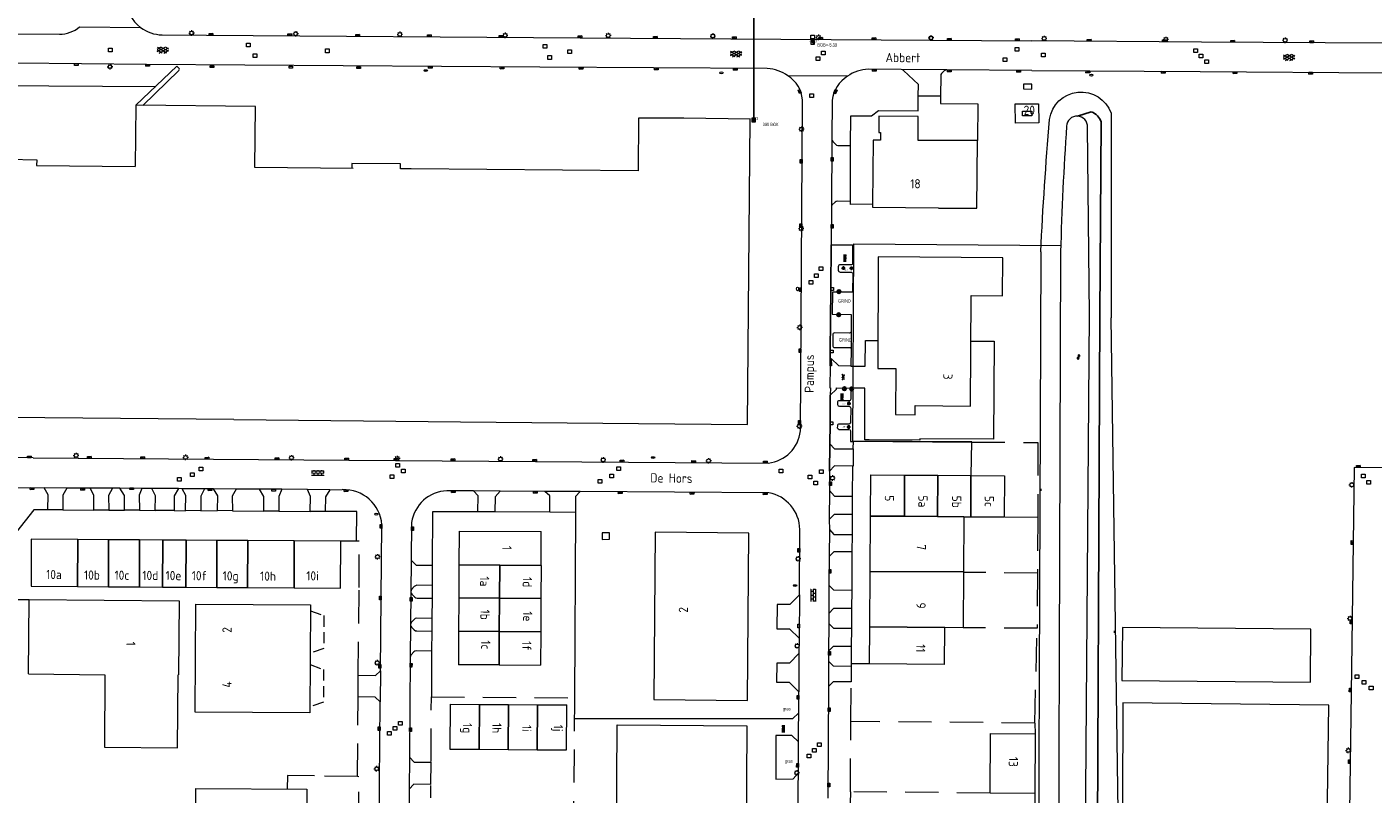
# Model space of a CAD drawing. Extents: x 168769 to 512904, y 516715 to 1559940.
# Tile 30 of 186: x 171259 to 171624, y 518280 to 518488. Entities that reach past the tile are written whole.
import ezdxf
from ezdxf.enums import TextEntityAlignment as Align

# ---------------------------------------------------------------- set-up
doc = ezdxf.new("R2010")
doc.units = 0
doc.header["$MEASUREMENT"] = 0
doc.linetypes.add('HIDDEN', pattern=[4.5, 3, -1.5])
doc.linetypes.add('LP', pattern=[14, 9, -5])
doc.layers.get('0').update_dxf_attribs({"linetype": 'CONTINUOUS'})
for name, color, linetype, lineweight in [('B01_HOOFDGEBOUW', 10, 'CONTINUOUS', 0), ('B07_scheidingsmuur', 14, 'CONTINUOUS', 25), ('B17_Overbouw', 10, 'HIDDEN', 0), ('H01_HOOGTEPUNT', 7, 'CONTINUOUS', 18), ('H01_SYMBOOL', 7, 'CONTINUOUS', 18), ('M10_Hulppunt', 7, 'CONTINUOUS', 18), ('Q21_LANTAARNPAAL', 7, 'CONTINUOUS', 18), ('Q23_kolk', 7, 'CONTINUOUS', 18), ('Q26_BOOM', 7, 'CONTINUOUS', 18), ('Q28_rioolput', 7, 'CONTINUOUS', 18), ('Q6811_STRAATKOLK', 4, 'CONTINUOUS', 18), ('Q722_RIOOLPUT_RWA', 5, 'CONTINUOUS', 18), ('Q92_BRANDKRAAN', 7, 'CONTINUOUS', 0), ('Q96_STRAATKOLK', 7, 'CONTINUOUS', 0), ('Q97_TROTTOIRKOLK', 7, 'CONTINUOUS', 0), ('S01_symb_gesloten_verh', 7, 'CONTINUOUS', 0), ('S02_symb_open_verh', 7, 'CONTINUOUS', 13), ('T02_RASTER', 34, 'CONTINUOUS', 0), ('T03_HEK', 34, 'CONTINUOUS', 0), ('T04_Haag', 72, 'CONTINUOUS', 0), ('T09_INSTEEKSLOOT', 72, 'CONTINUOUS', 0), ('T51_CULTUURSCHEIDING', 3, 'CONTINUOUS', 0), ('V00_kant_verharding', 252, 'CONTINUOUS', 0), ('V012_Kant_beton_verh', 252, 'CONTINUOUS', 0), ('V02_Kant_open_verh', 253, 'CONTINUOUS', 0), ('V05_Kant_half_verh', 254, 'CONTINUOUS', 13), ('W00_KANT_WATER', 140, 'CONTINUOUS', 0)]:
    doc.layers.add(name, color=color, linetype=linetype, lineweight=lineweight)
for name, color, linetype in [('Q22_Paal_steen', 32, 'CONTINUOUS'), ('S02_Klinkers', 7, 'CONTINUOUS'), ('S04_Talud', 7, 'CONTINUOUS'), ('S05_Water', 132, 'CONTINUOUS'), ('S10_Beton', 7, 'CONTINUOUS'), ('T20_TALUD', 34, 'CONTINUOUS'), ('T30_Molgoot', 7, 'CONTINUOUS'), ('W10_duiker', 1, 'CONTINUOUS'), ('Z02_Huisnummer', 253, 'CONTINUOUS'), ('Z06_STRAATNAAM', 7, 'CONTINUOUS')]:
    doc.layers.add(name, color=color, linetype=linetype)
doc.styles.add('ISOCP', font='isocp.shx', dxfattribs={"height": 1.8})
doc.styles.get("Standard").update_dxf_attribs({"font": 'ISOB.SHX'})

# ---------------------------------------------------------------- blocks, each defined once
blk = doc.blocks.new('Q28')
at = {"color": 0}
blk.add_lwpolyline([(1, 1), (1, -1), (-1, -1), (-1, 1)], close=True, dxfattribs=at)
blk = doc.blocks.new('Q21')
at = {"color": 0}
for points in [[(-1.5, 0), (-1, 0)], [(-1.06, 1.06), (-0.71, 0.71)], [(0, 1.5), (0, 1)], [(1.06, 1.06), (0.71, 0.71)], [(1.5, 0), (1, 0)], [(-1.06, -1.06), (-0.71, -0.71)], [(0, -1.5), (0, -1)], [(1.06, -1.06), (0.71, -0.71)]]:
    blk.add_lwpolyline(points, dxfattribs=at)
blk.add_circle((0, 0), 1, dxfattribs=at)
blk = doc.blocks.new('Q92')
at = {"color": 0}
blk.add_ellipse((0, 0), major_axis=(-0.991, 0), ratio=0.499983, start_param=1.570796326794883, end_param=7.853981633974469, dxfattribs=at)
blk = doc.blocks.new('S05')
at = {"color": 0}
for p, q in [((0.08, 0.3), (0.38, 0.59)), ((0.11, -0.19), (0.41, 0.09)), ((0.38, 0.59), (0.68, 0.71)), ((0.41, 0.09), (0.71, 0.21)), ((0.68, 0.71), (1.01, 0.62)), ((0.71, 0.21), (1.02, 0.12)), ((1.01, 0.62), (1.33, 0.37)), ((1.02, 0.12), (1.36, -0.12)), ((1.33, 0.37), (1.66, 0.13)), ((1.66, 0.13), (1.97, 0.04)), ((1.97, 0.04), (2.28, 0.16)), ((2.28, 0.16), (2.58, 0.44)), ((1.36, -0.12), (1.68, -0.37)), ((1.68, -0.37), (2, -0.46)), ((2, -0.46), (2.31, -0.33)), ((2.31, -0.33), (2.61, -0.05))]:
    blk.add_line(p, q, dxfattribs=at)
blk = doc.blocks.new('S024')
at = {"color": 0}
for p, q in [((0, 1.2), (6.7, 1.2)), ((0, 0), (6.7, 0)), ((0.2, 1.2), (0.2, 0)), ((1.25, 1.5), (1.25, 1.2)), ((1.25, 0), (1.25, -1.2)), ((2.3, 1.2), (2.3, 0)), ((3.35, 1.5), (3.35, 1.2)), ((3.35, 0), (3.35, -1.2)), ((4.4, 1.2), (4.4, 0)), ((5.45, 1.5), (5.45, 1.2)), ((5.45, 0), (5.45, -1.2)), ((6.5, 1.2), (6.5, 0)), ((0, -1.2), (6.7, -1.2)), ((0.2, -1.2), (0.2, -1.5)), ((2.3, -1.2), (2.3, -1.5)), ((4.4, -1.2), (4.4, -1.5)), ((6.5, -1.2), (6.5, -1.5))]:
    blk.add_line(p, q, dxfattribs=at)
blk = doc.blocks.new('S04')
at = {"color": 0}
for p, q in [((0, 0.5), (0.5, 0.5)), ((0, 0.25), (1, 0.25)), ((0, 0), (0.5, 0)), ((0, -0.25), (1, -0.25)), ((0, -0.5), (0.5, -0.5))]:
    blk.add_line(p, q, dxfattribs=at)
blk = doc.blocks.new('S014')
at = {"color": 0}
for p, q in [((0, -0.75), (4.2, 1.67)), ((0, 0.65), (1.78, 1.67)), ((5.07, -1.52), (0, 1.4)), ((2.64, -1.52), (0, 0)), ((1.08, -1.52), (6.15, 1.4)), ((6.15, -0.75), (1.95, 1.67)), ((3.51, -1.52), (6.15, 0)), ((6.15, 0.65), (4.37, 1.67))]:
    blk.add_line(p, q, dxfattribs=at)
blk = doc.blocks.new('Q97')
blk.add_hatch(color=256).paths.add_polyline_path([(-1, 1), (-1, 0), (1, 1)])
blk.add_line((1, 1), (-1, 0))
at = {"color": 0}
for points in [[(-1, 0), (-1, 1), (1, 1), (1, 0), (-1, 0)], [(0, 0.8), (0, 1)]]:
    blk.add_lwpolyline(points, dxfattribs=at)
blk = doc.blocks.new('Q23')
at = {"color": 0}
blk.add_lwpolyline([(0.99, -0.5), (-0.99, -0.5), (-0.99, 0.5), (0.99, 0.5), (0.99, -0.5)], dxfattribs=at)
blk = doc.blocks.new('Q722')
for points in [[(-1, 1), (1, -1)], [(-1, -1), (1, -1), (1, 1), (-1, 1), (-1, -1)], [(-0.8, 0.8), (-1, 0.8)], [(-0.6, 0.6), (-1, 0.6)], [(-0.4, 0.4), (-1, 0.4)], [(-0.2, 0.2), (-1, 0.2)], [(-1, 0), (0, 0)], [(0.2, -0.2), (-1, -0.2)], [(0.4, -0.4), (-1, -0.4)], [(0.6, -0.6), (-1, -0.6)], [(0.8, -0.8), (-1, -0.8)]]:
    blk.add_lwpolyline(points)
blk = doc.blocks.new('Q22')
for points in [[(-0.719, -0.672), (0.702, 0.706)], [(-0.712, 0.671), (0.715, -0.672)]]:
    blk.add_lwpolyline(points)
blk.add_circle((0, 0), 1)
blk = doc.blocks.new('Q26')
at = {"color": 0}
for p, q in [((-1, 0), (1, 0)), ((-0.7, 0.7), (0.7, -0.7)), ((0.7, 0.7), (-0.7, -0.7)), ((0, 1), (0, -1))]:
    blk.add_line(p, q, dxfattribs=at)
blk = doc.blocks.new('strkolkl')
at = {"color": 7}
for p, q in [((-0.7495, -0.001), (0.7495, 0.001)), ((0.7495, 0.001), (0.7515, -1.499)), ((-0.7485, -1.501), (-0.7495, -0.001)), ((0.7515, -1.499), (-0.7485, -1.501))]:
    blk.add_line(p, q, dxfattribs=at)
blk = doc.blocks.new('KLINKERS6')
for points in [[(-4, 0.75), (4, 0.75)], [(-3, 0.75), (-3, 1.6)], [(-1.5, -0.75), (-1.5, 0.75)], [(0, 0.75), (0, 1.6)], [(1.5, -0.75), (1.5, 0.75)], [(3, 0.75), (3, 1.6)], [(-4, -0.75), (4, -0.75)], [(-3, -1.6), (-3, -0.75)], [(0, -1.6), (0, -0.75)], [(3, -1.6), (3, -0.75)]]:
    blk.add_lwpolyline(points)
blk = doc.blocks.new('BETON4')
for centre in [(-2.522, 0.677), (-0.58, 1.017), (1.096, 0.407), (2.536, 0.927), (-2.022, -0.677), (-0.17, -0.453), (2.008, -0.927)]:
    blk.add_circle(centre, 0.24)
blk = doc.blocks.new('HPUNT')
blk.add_circle((0, 0), 0.267)

msp = doc.modelspace()

# ---------------------------------------------------------------- linework, layer by layer
at = {"layer": 'B01_HOOFDGEBOUW'}
for p, q in [((171288.59, 518466.41), (171288.43, 518449.84)), ((171321.1, 518466.1), (171288.59, 518466.41)), ((171320.94, 518449.57), (171321.1, 518466.1)), ((171347.59, 518449.31), (171320.94, 518449.57)), ((171315.2, 518381.16), (171376.74, 518380.55))]:
    msp.add_line(p, q, dxfattribs=at)
for points in [[(171226.52, 518466.96), (171226.33, 518447), (171253.93, 518446.79), (171254.03, 518446.79), (171254.05, 518451.78), (171261.7, 518451.65), (171261.67, 518450.12), (171288.43, 518449.84)], [(171517.04, 518456.85), (171500.93, 518456.9), (171500.98, 518463.35), (171490.28, 518463.44), (171490.26, 518459), (171490.71, 518459), (171490.7, 518456.95), (171488.73, 518456.96), (171488.61, 518439.57)], [(171529.3, 518464.85), (171531.8, 518464.85), (171531.79, 518463.59), (171529.3, 518463.6), (171529.3, 518464.85)], [(171376.74, 518380.56), (171425.06, 518380.09), (171454.66, 518379.83), (171455.41, 518462.69), (171437.38, 518462.89), (171428.68, 518462.95), (171425.08, 518462.96), (171424.92, 518448.6), (171363.34, 518449.14), (171360.48, 518449.2), (171360.45, 518450.52), (171347.24, 518450.65), (171347.22, 518449.31)], [(171488.61, 518439.57), (171488.61, 518438.76), (171506.53, 518438.59), (171506.53, 518438.52), (171516.9, 518438.47), (171517.04, 518456.85)], [(171315.2, 518381.16), (171253.67, 518381.71)], [(171488.07, 518354.98), (171488.15, 518366.16)], [(171488.15, 518366.16), (171497.3, 518366.1)], [(171497.3, 518366.1), (171506.29, 518366.04)], [(171506.29, 518366.04), (171515.29, 518365.98)], [(171515.29, 518365.98), (171524.42, 518365.92), (171524.34, 518354.65), (171515.22, 518354.71)], [(171487.96, 518339.98), (171488.07, 518354.98)], [(171513.37, 518354.72), (171513.26, 518339.82)], [(171515.22, 518354.71), (171513.37, 518354.72)], [(171376.33, 518350.89), (171376.3, 518341.74)], [(171376.33, 518350.89), (171398.64, 518350.8)], [(171398.59, 518341.62), (171398.64, 518350.8)], [(171415.15, 518350.41), (171415.23, 518348.61), (171417.22, 518348.68), (171417.14, 518350.48), (171415.15, 518350.41)], [(171260.23, 518348.7), (171260.16, 518335.93), (171272.76, 518335.86)], [(171272.83, 518348.63), (171260.23, 518348.7)], [(171281.23, 518348.58), (171272.83, 518348.63)], [(171289.63, 518348.52), (171281.23, 518348.58)], [(171295.93, 518348.49), (171289.63, 518348.52)], [(171302.23, 518348.45), (171295.93, 518348.49)], [(171310.63, 518348.4), (171302.23, 518348.45)], [(171319.03, 518348.35), (171310.63, 518348.4)], [(171331.63, 518348.27), (171319.03, 518348.35)], [(171331.56, 518335.5), (171344.15, 518335.43), (171344.23, 518348.2), (171331.63, 518348.27)], [(171376.3, 518341.74), (171376.26, 518332.78)], [(171398.59, 518341.62), (171398.54, 518332.6)], [(171487.85, 518324.95), (171487.96, 518339.98)], [(171513.26, 518339.82), (171513.15, 518324.7), (171508.15, 518324.74)], [(171272.76, 518335.86), (171281.16, 518335.81)], [(171281.16, 518335.81), (171289.56, 518335.76)], [(171289.56, 518335.76), (171295.86, 518335.72)], [(171295.86, 518335.72), (171302.16, 518335.68)], [(171302.16, 518335.68), (171310.56, 518335.63)], [(171310.56, 518335.63), (171318.96, 518335.58)], [(171318.96, 518335.58), (171331.56, 518335.5)], [(171259.48, 518312.23), (171259.61, 518332.32), (171300.33, 518332.03), (171300.19, 518311.93)], [(171376.26, 518332.78), (171376.22, 518323.78)], [(171398.54, 518332.6), (171398.5, 518323.62)], [(171304.92, 518331.13), (171336.02, 518330.93), (171335.88, 518301.57), (171304.73, 518301.77), (171304.92, 518331.13)], [(171508.15, 518324.74), (171508.07, 518314.74), (171487.78, 518314.9), (171487.85, 518324.95)], [(171376.22, 518323.78), (171376.18, 518314.65)], [(171398.5, 518323.62), (171398.45, 518314.53)], [(171387.2, 518314.59), (171376.18, 518314.65)], [(171387.2, 518314.59), (171398.45, 518314.53)], [(171259.48, 518312.23), (171280.16, 518311.92), (171280.09, 518292.34)], [(171299.96, 518292.15), (171300.09, 518311.93), (171300.19, 518311.93)], [(171373.91, 518303.93), (171373.83, 518291.77)], [(171373.91, 518303.93), (171381.88, 518303.88)], [(171381.88, 518303.88), (171389.78, 518303.84)], [(171389.78, 518303.84), (171397.66, 518303.79)], [(171397.66, 518303.79), (171405.56, 518303.74)], [(171405.51, 518291.57), (171405.56, 518303.74)], [(171280.09, 518292.34), (171299.96, 518292.15)], [(171373.83, 518291.77), (171381.8, 518291.72)], [(171381.8, 518291.72), (171389.71, 518291.67)], [(171389.71, 518291.67), (171397.59, 518291.62)], [(171397.59, 518291.62), (171405.51, 518291.57)], [(171304.51, 518233.02), (171304.88, 518281.13), (171335.04, 518280.91), (171334.67, 518232.8), (171304.51, 518233.02)]]:
    msp.add_lwpolyline(points, dxfattribs=at)
for points in [[(171515.29, 518400.07), (171515.36, 518414.79), (171523.86, 518414.74), (171523.92, 518425.04), (171490.09, 518425.35), (171489.99, 518395.05), (171494.9, 518395.03), (171494.86, 518382.5), (171500.12, 518382.41), (171500.15, 518385), (171515.17, 518384.79)], [(171429.2, 518305.19), (171454.6, 518304.97), (171454.96, 518350.38), (171429.55, 518350.59)], [(171607.49, 518309.97), (171607.59, 518324.27), (171556.41, 518324.72), (171556.29, 518310.41), (171607.49, 518309.97)], [(171454.16, 518252.92), (171418.98, 518253.16), (171419.27, 518298.36), (171454.44, 518298.11), (171454.16, 518252.92)], [(171520.47, 518279.82), (171520.57, 518296.02), (171532.7, 518295.94), (171532.6, 518279.73)]]:
    msp.add_lwpolyline(points, close=True, dxfattribs=at)
at = {"layer": 'B07_scheidingsmuur'}
for points in [[(171497.3, 518366.1), (171497.22, 518354.92)], [(171506.29, 518366.04), (171506.22, 518354.86)], [(171515.29, 518365.98), (171515.22, 518354.71)], [(171488.07, 518354.98), (171497.22, 518354.92)], [(171497.22, 518354.92), (171506.22, 518354.86)], [(171506.22, 518354.86), (171513.37, 518354.81)], [(171513.37, 518354.72), (171513.37, 518354.81)], [(171272.83, 518348.63), (171272.76, 518335.86)], [(171281.23, 518348.58), (171281.16, 518335.81)], [(171289.63, 518348.52), (171289.56, 518335.76)], [(171295.93, 518348.49), (171295.86, 518335.72)], [(171302.23, 518348.45), (171302.16, 518335.68)], [(171310.63, 518348.4), (171310.56, 518335.63)], [(171319.03, 518348.35), (171318.96, 518335.58)], [(171331.63, 518348.27), (171331.56, 518335.5)], [(171376.3, 518341.74), (171387.38, 518341.68)], [(171387.32, 518332.69), (171387.38, 518341.68)], [(171387.38, 518341.68), (171398.59, 518341.62)], [(171487.96, 518339.98), (171513.26, 518339.82)], [(171376.26, 518332.78), (171387.32, 518332.69)], [(171387.26, 518323.7), (171387.32, 518332.69)], [(171387.32, 518332.69), (171398.54, 518332.6)], [(171508.15, 518324.74), (171508.15, 518324.8), (171487.85, 518324.95)], [(171376.22, 518323.78), (171387.26, 518323.7)], [(171387.2, 518314.59), (171387.26, 518323.7)], [(171387.26, 518323.7), (171398.5, 518323.62)], [(171381.8, 518291.72), (171381.88, 518303.88)], [(171389.78, 518303.84), (171389.71, 518291.67)], [(171397.66, 518303.79), (171397.59, 518291.62)]]:
    msp.add_lwpolyline(points, dxfattribs=at)
at = {"layer": 'B17_Overbouw'}
for points in [[(171336.01, 518329.3), (171339.64, 518327.98), (171339.61, 518319.09), (171335.96, 518317.8)], [(171335.95, 518314.7), (171339.56, 518313.38), (171339.51, 518304.47), (171335.89, 518303.24)]]:
    msp.add_lwpolyline(points, dxfattribs=at)
at = {"layer": 'T02_RASTER'}
for points in [[(171527.34, 518466.82), (171533.67, 518466.82), (171533.71, 518461.64), (171527.38, 518461.58), (171527.34, 518466.82)], [(171515.49, 518375.08), (171483.21, 518375.3), (171483.47, 518428.83), (171539.81, 518428.42)]]:
    msp.add_lwpolyline(points, dxfattribs=at)
at = {"layer": 'T03_HEK', "linetype": 'LP'}
for p, q in [((171532.6, 518298.83), (171532.7, 518295.94)), ((171520.47, 518279.82), (171482.56, 518280.2))]:
    msp.add_line(p, q, dxfattribs=at)
for points in [[(171515.32, 518366.06), (171515.52, 518375.04), (171533.49, 518374.95), (171533.47, 518360.9), (171533.46, 518354.6), (171533.33, 518339.54), (171533.27, 518324.54), (171513.25, 518324.7)], [(171533.46, 518354.6), (171524.34, 518354.65)], [(171348.99, 518311.86), (171349.22, 518335.6), (171349.26, 518348.22), (171344.23, 518348.2)], [(171533.33, 518339.54), (171513.26, 518339.7)], [(171255.58, 518332.38), (171259.62, 518332.35)], [(171532.6, 518298.83), (171533.27, 518324.54)], [(171532.6, 518298.83), (171482.73, 518299.28), (171482.84, 518314.99), (171487.7, 518315.02)], [(171348.81, 518284.3), (171348.95, 518305.95)], [(171368.74, 518288.38), (171368.83, 518305.94), (171407.67, 518305.67)], [(171407.67, 518305.67), (171407.35, 518264.12)], [(171482.56, 518280.2), (171482.73, 518299.28)], [(171329.37, 518232.77), (171329.4, 518229.35), (171348.66, 518229.14), (171349.13, 518284.29), (171348.81, 518284.3)], [(171348.81, 518284.3), (171337.14, 518284.48), (171329.74, 518284.6), (171329.7, 518280.95)], [(171368.62, 518264.55), (171368.69, 518281.87)]]:
    msp.add_lwpolyline(points, dxfattribs=at)
at = {"layer": 'T04_Haag'}
msp.add_lwpolyline([(171611.41, 518221.18), (171611.85, 518260.61), (171607.49, 518260.68), (171607.52, 518264.85), (171611.92, 518264.81), (171612.44, 518303.7), (171556.48, 518304.31), (171556.26, 518222.28)], dxfattribs=at)
at = {"layer": 'T09_INSTEEKSLOOT'}
for points in [[(171536.63, 518462.55, -0.785865), (171553.35, 518464.25)], [(171534.22, 518426.65, -0.0078), (171536.63, 518462.55)]]:
    msp.add_lwpolyline(points, format="xyb", dxfattribs=at)
for points in [[(171553.35, 518464.25), (171553.36, 518408.72)], [(171534.22, 518426.65), (171533.29, 518173.1)], [(171556.02, 518223.82), (171553.36, 518408.72)]]:
    msp.add_lwpolyline(points, dxfattribs=at)
at = {"layer": 'T20_TALUD'}
for points in [[(171547.97, 518464.62), (171544.24, 518463.47)], [(171550.28, 518409.42), (171550.61, 518461.9)], [(171550.28, 518409.42), (171549.48, 518230.76)]]:
    msp.add_lwpolyline(points, dxfattribs=at)
msp.add_lwpolyline([(171550.61, 518461.9, 0.255359), (171547.97, 518464.62)], format="xyb", dxfattribs=at)
at = {"layer": 'T30_Molgoot'}
for points in [[(171477.36, 518428.6), (171477.27, 518416.59), (171477.11, 518399.64), (171477.04, 518395.73)], [(171477.11, 518387.74), (171477.05, 518380.15), (171476.99, 518374.27), (171476.94, 518367.2)]]:
    msp.add_lwpolyline(points, dxfattribs=at)
at = {"layer": 'T51_CULTUURSCHEIDING'}
for points in [[(171482.6, 518455.54), (171482.67, 518463.58), (171488.26, 518463.57), (171490.2, 518465.03), (171500.99, 518464.95), (171501, 518468.89)], [(171507.01, 518468.86), (171507.04, 518466.87), (171517.13, 518466.82), (171517.04, 518456.85)], [(171488.61, 518439.57), (171482.62, 518439.53), (171482.58, 518440.34)], [(171483.36, 518373.25), (171483.37, 518375.29), (171515.52, 518375.04)], [(171483.1, 518368.52), (171483.07, 518360.37)], [(171264.76, 518356.7), (171260.96, 518356.72), (171256.24, 518350.74), (171256.09, 518332.38)], [(171268.83, 518356.65), (171277.19, 518356.59)], [(171281.26, 518356.6), (171285.56, 518356.55)], [(171289.6, 518356.58), (171293.89, 518356.51)], [(171298.99, 518356.47), (171302.13, 518356.44)], [(171306.22, 518356.44), (171310.82, 518356.46)], [(171314.88, 518356.41), (171323.34, 518356.32)], [(171327.44, 518356.28), (171335.96, 518356.24)], [(171348.49, 518348.22), (171348.56, 518356.24), (171340.04, 518356.22)], [(171369.41, 518356.15), (171369.14, 518356.14), (171369.06, 518341.63)], [(171381.47, 518356.11), (171369.18, 518356.14)], [(171400.95, 518356.02), (171386.06, 518356.1)], [(171407.97, 518355.97), (171407.67, 518305.67)], [(171483.05, 518355.4), (171483.02, 518350.01)], [(171482.98, 518345.25), (171482.95, 518334.91)], [(171369.01, 518336.18), (171369.02, 518332.69)], [(171482.89, 518329.92), (171482.84, 518324.54)], [(171368.99, 518327.19), (171368.98, 518323.79)], [(171368.89, 518318.32), (171368.83, 518305.94)], [(171482.82, 518319.64), (171482.79, 518314.3)], [(171482.56, 518280.2), (171482.53, 518277.04)], [(171532.6, 518279.84), (171531.96, 518236.9)]]:
    msp.add_lwpolyline(points, dxfattribs=at)
at = {"layer": 'V00_kant_verharding'}
for p, q in [((171477.63, 518467.84), (171477.54, 518457.25)), ((171477.54, 518457.25), (171477.4, 518438.67)), ((171477.4, 518438.67), (171477.36, 518428.6)), ((171486.59, 518395.67), (171486.64, 518402.65)), ((171486.64, 518402.65), (171490.01, 518402.65)), ((171515.3, 518402.42), (171521.62, 518402.39)), ((171521.62, 518402.39), (171521.4, 518375.82)), ((171482.73, 518395.69), (171486.59, 518395.67)), ((171486.53, 518389.66), (171482.7, 518389.71)), ((171486.45, 518375.68), (171486.53, 518389.66)), ((171487.63, 518375.68), (171486.45, 518375.68)), ((171501.43, 518375.59), (171487.63, 518375.68)), ((171501.45, 518375.94), (171501.43, 518375.59)), ((171521.4, 518375.82), (171501.45, 518375.94)), ((171477, 518374.56), (171478.3, 518373.24)), ((171478.3, 518373.24), (171483.36, 518373.25)), ((171483.36, 518373.25), (171483.3, 518368.51)), ((171478.27, 518368.57), (171476.94, 518367.2)), ((171483.1, 518368.52), (171478.27, 518368.57)), ((171483.3, 518368.51), (171483.1, 518368.52)), ((171476.94, 518367.2), (171476.89, 518361.93)), ((171476.89, 518361.93), (171478.26, 518360.41)), ((171478.26, 518360.41), (171483.07, 518360.37)), ((171483.07, 518360.37), (171483.05, 518355.4)), ((171478.18, 518355.42), (171476.85, 518354.1)), ((171476.85, 518354.1), (171476.87, 518351.34)), ((171483.05, 518355.4), (171478.18, 518355.42)), ((171355.06, 518313.03), (171355.42, 518352.64)), ((171476.87, 518351.34), (171478.1, 518350.03)), ((171478.1, 518350.03), (171483.02, 518350.01)), ((171483.02, 518350.01), (171482.98, 518345.25)), ((171476.8, 518343.99), (171476.76, 518336.28)), ((171478.06, 518345.27), (171476.8, 518343.99)), ((171482.98, 518345.25), (171478.06, 518345.27)), ((171476.76, 518336.28), (171477.96, 518334.96)), ((171477.96, 518334.96), (171482.95, 518334.91)), ((171482.95, 518334.91), (171482.89, 518329.92)), ((171476.73, 518328.57), (171476.71, 518325.82)), ((171477.98, 518329.9), (171476.73, 518328.57)), ((171482.89, 518329.92), (171477.98, 518329.9)), ((171476.71, 518325.82), (171478.01, 518324.54)), ((171478.01, 518324.54), (171482.84, 518324.54)), ((171482.84, 518324.54), (171482.82, 518319.64)), ((171476.66, 518318.32), (171476.65, 518315.63)), ((171477.93, 518319.57), (171476.66, 518318.32)), ((171482.82, 518319.64), (171477.93, 518319.57)), ((171476.65, 518315.63), (171477.89, 518314.32)), ((171477.89, 518314.32), (171482.79, 518314.3)), ((171482.79, 518314.3), (171482.77, 518310.03)), ((171348.95, 518305.95), (171348.99, 518311.86)), ((171348.99, 518311.86), (171353.7, 518311.75)), ((171353.7, 518311.75), (171355.06, 518313.03)), ((171477.89, 518310.03), (171476.61, 518308.73)), ((171482.77, 518310.03), (171477.89, 518310.03)), ((171476.61, 518308.73), (171476.44, 518278.43)), ((171353.6, 518305.88), (171348.95, 518305.95)), ((171354.97, 518304.59), (171353.6, 518305.88)), ((171354.67, 518267.97), (171354.97, 518304.59))]:
    msp.add_line(p, q, dxfattribs=at)
for points in [[(171285.94, 518515.72), (171285.9, 518495.19, 0.226239), (171289.91, 518487.5)], [(171256.24, 518485.79), (171267.88, 518485.71, 0.172405), (171273.35, 518487.67)], [(171289.91, 518487.5, 0.154255), (171295.77, 518485.51), (171307.77, 518485.42), (171409.19, 518484.75), (171531.81, 518483.87)], [(171290.54, 518466.39), (171300.28, 518475.87, 0.422791), (171300.29, 518476.52), (171299.78, 518477), (171288.62, 518466.41)], [(171465.62, 518474.43, 0.14281), (171460, 518476.38), (171398.29, 518476.77), (171291.5, 518477.52)], [(171469.57, 518467.9, 0.235801), (171465.62, 518474.43)], [(171496.37, 518476.13), (171487.45, 518476.2, 0.15148), (171481.75, 518474.29)], [(171497.01, 518475.86, 0.170181), (171496.37, 518476.13)], [(171508.71, 518476.03, 0.194516), (171508.05, 518475.76), (171507.3, 518475.03, 0.164868), (171507.09, 518474.39), (171507.01, 518468.86)], [(171346.43, 518370.16), (171460.3, 518369.38, 0.35608), (171469, 518378.1), (171469.57, 518467.9)], [(171477.54, 518457.25, 0.164533), (171477.79, 518456.58), (171478.49, 518455.84, 0.183864), (171479.16, 518455.54), (171482.6, 518455.54)], [(171482.58, 518440.34), (171479.09, 518440.41, 0.180198), (171478.41, 518440.14), (171477.66, 518439.4, 0.179038), (171477.4, 518438.67)], [(171755.27, 518367.3), (171723.62, 518367.48), (171619.28, 518368.2), (171618.55, 518313.66), (171617.81, 518255.36), (171617.07, 518200.46), (171616.6, 518160.07, -0.388289), (171607.65, 518150.43), (171526.21, 518151.04)], [(171468.75, 518333.64), (171468.85, 518351.35, 0.353347), (171460.41, 518361.33), (171409.21, 518361.66), (171407.99, 518360.33), (171407.97, 518355.97), (171400.95, 518356.02), (171400.98, 518360.45), (171399.62, 518361.69), (171387.47, 518361.76), (171386.11, 518360.18), (171386.06, 518356.1), (171381.47, 518356.11), (171381.57, 518360.5), (171380.31, 518361.8), (171373.06, 518361.85, 0.360986), (171363.46, 518353.22), (171363.34, 518343.01), (171364.67, 518341.7), (171369.06, 518341.63), (171369.01, 518336.18), (171364.88, 518336.2, 0.191547), (171364.2, 518335.88), (171363.48, 518335.08, 0.362618), (171363.51, 518333.77), (171364.33, 518332.99, 0.207585), (171364.94, 518332.76), (171369.02, 518332.69), (171368.99, 518327.19), (171364.81, 518327.25, 0.150521), (171364.17, 518326.97), (171363.42, 518326.19, 0.369236), (171363.43, 518324.84), (171364.2, 518324.09, 0.180509), (171364.86, 518323.83), (171368.98, 518323.79), (171368.89, 518318.32), (171364.71, 518318.43, 0.169219), (171364.05, 518318.12), (171363.35, 518317.34, 0.154148), (171363.09, 518316.67), (171362.87, 518289.56), (171364.17, 518288.24), (171368.7, 518288.2), (171368.63, 518282.18), (171364.08, 518282.23), (171362.79, 518280.88), (171362.64, 518261.79)]]:
    msp.add_lwpolyline(points, format="xyb", dxfattribs=at)
for points in [[(171273.35, 518487.67), (171289.91, 518487.5)], [(171753.56, 518482.47), (171717.69, 518482.67), (171672.78, 518482.94), (171628.22, 518483.23), (171577.85, 518483.58), (171531.81, 518483.87)], [(171215.25, 518478.03), (171221.35, 518471.99), (171294.02, 518471.53)], [(171291.5, 518477.52), (171256.22, 518477.8)], [(171481.75, 518474.29), (171465.62, 518474.43)], [(171508.71, 518476.03), (171496.37, 518476.13)], [(171501, 518468.89), (171501.02, 518472.05), (171497.01, 518475.86)], [(171531.79, 518475.86), (171508.71, 518476.03)], [(171531.79, 518475.86), (171577.5, 518475.56), (171627.77, 518475.24), (171672.66, 518474.95), (171719.43, 518474.66), (171767.63, 518474.37), (171803.9, 518474.05)], [(171529.57, 518472.19), (171529.54, 518470.85), (171531.79, 518470.82), (171531.83, 518472.16), (171529.57, 518472.19)], [(171507.01, 518468.86), (171501, 518468.89)], [(171482.58, 518440.34), (171482.6, 518455.54)], [(171260.7, 518370.74), (171188.33, 518371.3)], [(171260.7, 518370.74), (171346.43, 518370.16)], [(171255.49, 518362.74), (171263.71, 518362.63)], [(171341.23, 518362.11), (171340.06, 518360.2), (171340.04, 518356.22), (171335.96, 518356.24), (171336.04, 518360.29), (171335.2, 518362.16), (171328.25, 518362.24), (171327.44, 518360.29), (171327.44, 518356.28), (171323.34, 518356.32), (171323.39, 518360.31), (171322.21, 518362.3), (171315.84, 518362.32), (171314.76, 518360.4), (171314.88, 518356.41), (171310.82, 518356.46), (171310.83, 518360.45), (171309.73, 518362.38), (171307.28, 518362.35), (171306.23, 518360.4), (171306.22, 518356.44), (171302.13, 518356.48), (171302.19, 518360.53), (171301.21, 518362.41), (171300.18, 518362.43), (171299.03, 518360.46), (171298.99, 518356.47), (171293.89, 518356.51), (171293.96, 518360.49), (171292.91, 518362.49), (171290.25, 518362.49), (171289.52, 518360.63), (171289.6, 518356.58), (171285.56, 518356.55), (171285.52, 518360.57), (171284.25, 518362.59), (171282.27, 518362.57), (171281.22, 518360.59), (171281.26, 518356.6), (171277.19, 518356.59), (171277.18, 518360.63), (171276.21, 518362.52), (171269.84, 518362.52), (171268.81, 518360.67), (171268.83, 518356.65), (171264.76, 518356.7), (171264.79, 518360.71), (171263.71, 518362.63)], [(171269.84, 518362.52), (171263.71, 518362.63)], [(171282.27, 518362.57), (171276.21, 518362.52)], [(171290.25, 518362.49), (171284.25, 518362.59)], [(171300.18, 518362.43), (171292.91, 518362.49)], [(171307.28, 518362.35), (171301.21, 518362.41)], [(171315.84, 518362.32), (171309.73, 518362.38)], [(171328.25, 518362.24), (171322.21, 518362.3)], [(171341.23, 518362.11), (171335.2, 518362.16)], [(171341.23, 518362.11), (171344.66, 518362.15)], [(171387.47, 518361.76), (171380.31, 518361.8)], [(171409.21, 518361.66), (171399.62, 518361.69)], [(171476.89, 518361.93), (171476.85, 518354.1)], [(171476.87, 518351.34), (171476.8, 518343.99)], [(171363.34, 518343.01), (171363.09, 518316.67)], [(171476.76, 518336.28), (171476.73, 518328.57)], [(171468.75, 518333.64), (171466.11, 518331.03), (171462.67, 518331.02), (171462.64, 518324.41), (171466.05, 518324.43), (171468.63, 518321.83)], [(171468.75, 518333.64), (171468.63, 518321.83)], [(171476.71, 518325.82), (171476.66, 518318.32)], [(171468.63, 518321.83), (171468.62, 518317.7)], [(171468.62, 518317.7), (171466.01, 518315.11), (171462.57, 518315.13), (171462.53, 518309.9), (171465.99, 518309.92), (171468.6, 518307.32)], [(171468.62, 518317.7), (171468.6, 518307.32)], [(171476.65, 518315.63), (171476.62, 518308.71)], [(171355.06, 518313.03), (171354.97, 518304.59)], [(171467.67, 518161.15), (171468.05, 518217.96), (171466.77, 518219.25), (171462.19, 518219.32), (171462.25, 518226.14), (171466.87, 518226.13), (171468.15, 518227.38), (171468.6, 518307.32)], [(171362.87, 518289.56), (171362.79, 518280.88)]]:
    msp.add_lwpolyline(points, dxfattribs=at)
for centre, radius, start, end in [((171486.61, 518466.64), 9.06, 122.4072, 172.4047), ((171345.07, 518351.77), 10.39, 4.7738, 92.2849)]:
    msp.add_arc(centre, radius, start, end, dxfattribs=at)
at = {"layer": 'V012_Kant_beton_verh'}
for points in [[(171483.14, 518415.7), (171477.67, 518415.73), (171477.65, 518409.75), (171482.81, 518409.71)], [(171482.73, 518395.69), (171479.4, 518395.72), (171477.37, 518397.74), (171477.4, 518395.72), (171477.04, 518395.73), (171476.98, 518389.74), (171477.13, 518389.74), (171477.11, 518387.74), (171478.82, 518389.42), (171478.8, 518389.76), (171482.7, 518389.71)]]:
    msp.add_lwpolyline(points, dxfattribs=at)
at = {"layer": 'V02_Kant_open_verh'}
for points in [[(171477.36, 518428.6), (171483.18, 518428.58), (171483.17, 518423.61, -0.423829), (171482.66, 518423.14), (171479.79, 518423.16, 0.434704), (171479.29, 518422.64), (171479.27, 518421.65, 0.398259), (171479.83, 518421.18), (171482.67, 518421.15, -0.378457), (171483.19, 518420.66), (171483.14, 518415.7)], [(171482.81, 518409.71), (171482.81, 518405.15, -0.326915), (171482.3, 518404.63), (171478.28, 518404.67, 0.452042), (171477.78, 518404.17), (171477.8, 518401.24, 0.445379), (171478.3, 518400.72), (171482.28, 518400.74, -0.424415), (171482.77, 518400.23), (171482.73, 518395.69)], [(171482.7, 518389.71), (171482.66, 518386.73, -0.437614), (171482.14, 518386.26), (171479.55, 518386.27, 0.474315), (171479.08, 518385.77), (171479.07, 518385.24, 0.374619), (171479.58, 518384.78), (171482.18, 518384.78, -0.465584), (171482.65, 518384.29), (171482.61, 518380.42, -0.38996), (171482.09, 518379.91), (171479.55, 518379.96, 0.451133), (171479.05, 518379.46), (171479.02, 518378.96, 0.339417), (171479.56, 518378.5), (171482.13, 518378.51, -0.385051), (171482.62, 518378.02), (171482.6, 518375.22), (171483.37, 518375.21)]]:
    msp.add_lwpolyline(points, format="xyb", dxfattribs=at)
for points in [[(171468.57, 518301.65), (171466.82, 518299.95), (171407.63, 518300.02)], [(171468.52, 518293.76), (171466.68, 518295.44), (171462.37, 518295.49), (171462.32, 518283.66), (171467.04, 518283.71), (171468.47, 518285.33)]]:
    msp.add_lwpolyline(points, dxfattribs=at)
at = {"layer": 'V05_Kant_half_verh'}
msp.add_lwpolyline([(171482.81, 518405.15), (171482.77, 518400.23)], dxfattribs=at)
at = {"layer": 'W00_KANT_WATER'}
for points in [[(171546.94, 518460.49, 0.997545), (171541.25, 518460.77)], [(171541.25, 518460.77, 0.010573), (171539.62, 518426.63)]]:
    msp.add_lwpolyline(points, format="xyb", dxfattribs=at)
for points in [[(171545.76, 518186.71), (171547.49, 518409.55), (171546.94, 518460.49)], [(171539.62, 518426.63), (171538.8, 518181.04), (171539.34, 518166.74)]]:
    msp.add_lwpolyline(points, dxfattribs=at)
at = {"layer": 'W10_duiker'}
msp.add_lwpolyline([(171456.36, 518497.48), (171456.34, 518462.39)], dxfattribs=at)

# ---------------------------------------------------------------- block references
at = {"layer": 'H01_SYMBOOL', "xscale": 0.5, "yscale": 0.5, "zscale": 0.5}
msp.add_blockref('HPUNT', (171472.35, 518483.47), dxfattribs=at)
at = {"layer": 'Q21_LANTAARNPAAL', "xscale": 0.5, "yscale": 0.5}
for p in [(171303.74, 518486.02), (171332, 518485.8), (171360.25, 518485.65), (171388.85, 518485.39), (171416.85, 518485.33), (171445.23, 518485.21), (171473.91, 518484.83), (171504.45, 518484.67), (171535.17, 518484.54), (171568.18, 518484.27), (171600.58, 518484.06), (171281.6, 518476.89), (171469.29, 518459.95), (171469.22, 518433.01), (171468.81, 518406.16), (171468.73, 518379.36), (171272.39, 518371.42), (171302.11, 518370.9), (171330.85, 518370.79), (171359.57, 518370.59), (171387.59, 518370.45), (171415.47, 518370.21), (171444.09, 518369.98), (171477.69, 518365.29), (171618.66, 518363.46), (171354.19, 518343.94), (171468.38, 518343.39), (171618.19, 518327.21), (171468.13, 518319.78), (171354.14, 518315.2), (171617.73, 518291.42), (171353.98, 518286.45), (171468.04, 518285.35)]:
    msp.add_blockref('Q21', p, dxfattribs=at)
at = {"layer": 'Q22_Paal_steen', "xscale": 0.5, "yscale": 0.5, "zscale": 0.5}
for p in [(171479.45, 518415.89), (171479.39, 518409.59), (171480.95, 518389.52), (171482.91, 518389.48)]:
    msp.add_blockref('Q22', p, dxfattribs=at)
at = {"layer": 'Q23_kolk', "xscale": 0.5, "yscale": 0.5}
for p in [(171272.46, 518477.48), (171309.25, 518476.9), (171330.68, 518476.75), (171349.07, 518476.62), (171287.5, 518362.43), (171325.99, 518362.03)]:
    msp.add_blockref('Q23', p, dxfattribs=at)
at = {"layer": 'Q23_kolk', "xscale": 0.4999999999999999, "yscale": 0.4999999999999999, "rotation": 269.4603789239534}
msp.add_blockref('Q23', (171468.54, 518325.16), dxfattribs=at)
at = {"layer": 'Q26_BOOM', "xscale": 0.5, "yscale": 0.5, "zscale": 0.5}
for p in [(171480.65, 518422.24), (171482.82, 518422.22), (171482.17, 518385.55), (171482.06, 518379.15)]:
    msp.add_blockref('Q26', p, dxfattribs=at)
at = {"layer": 'Q28_rioolput', "xscale": 0.5, "yscale": 0.5}
for p in [(171472.36, 518484.91), (171281.67, 518481.45), (171319.15, 518482.74), (171340.57, 518481.19), (171399.68, 518482.37), (171527.83, 518481.58), (171576.3, 518481.24), (171320.92, 518479.89), (171400.92, 518479.38), (171406.33, 518480.96), (171473.74, 518479.09), (171475.24, 518480.64), (171524.53, 518478.76), (171534.96, 518480.05), (171577.7, 518479.78), (171579.25, 518478.24), (171472.08, 518469.06), (171473.36, 518420.23), (171474.63, 518422.1), (171471.86, 518418.4), (171359.72, 518368.74), (171419.7, 518367.84), (171300.39, 518364.92), (171303.91, 518366.26), (171306.33, 518367.76), (171358.13, 518365.7), (171361.26, 518367.2), (171414.57, 518364.41), (171417.8, 518365.85), (171463.76, 518367.21), (171471.64, 518365.58), (171474.71, 518366.99), (171621.83, 518365.83), (171473.12, 518363.96), (171623.29, 518364.17), (171620.11, 518311.45), (171621.98, 518309.92), (171623.93, 518308.32), (171360.39, 518298.74), (171357.46, 518296.09), (171358.93, 518297.45), (171472.76, 518291.44), (171474.12, 518292.96), (171471.31, 518289.94)]:
    msp.add_blockref('Q28', p, dxfattribs=at)
at = {"layer": 'Q6811_STRAATKOLK'}
for p, xscale, yscale, zscale, rotation in [((171477.27, 518416.59), 0.5, 0.5, 0.5, 89.58011839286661), ((171477.11, 518399.64), 0.4999999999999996, 0.4999999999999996, 0.4999999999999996, 89.4694361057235), ((171477.05, 518380.15), 0.4999999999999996, 0.4999999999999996, 0.4999999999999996, 89.5471976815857)]:
    msp.add_blockref('strkolkl', p, dxfattribs=dict(at, xscale=xscale, yscale=yscale, zscale=zscale, rotation=rotation))
at = {"layer": 'Q722_RIOOLPUT_RWA', "xscale": 0.4999999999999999, "yscale": 0.4999999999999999, "zscale": 0.4999999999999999, "rotation": 178.8555060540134}
msp.add_blockref('Q722', (171472.35, 518483.47), dxfattribs=at)
at = {"layer": 'Q722_RIOOLPUT_RWA', "xscale": 0.5, "yscale": 0.5, "zscale": 0.5}
msp.add_blockref('Q722', (171456.34, 518462.39), dxfattribs=at)
at = {"layer": 'Q92_BRANDKRAAN', "xscale": 0.5, "yscale": 0.5}
for p in [(171367.31, 518475.82), (171447.55, 518475.22), (171547.98, 518474.58), (171429.01, 518370.84), (171353.89, 518355.5), (171467.56, 518336.13)]:
    msp.add_blockref('Q92', p, dxfattribs=at)
at = {"layer": 'Q92_BRANDKRAAN', "xscale": 0.5, "yscale": 0.5, "rotation": 269.7415245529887}
msp.add_blockref('Q92', (171468.23, 518416.61), dxfattribs=at)
at = {"layer": 'Q96_STRAATKOLK'}
for p, xscale, yscale, rotation in [((171477.61, 518451.79), 0.4999999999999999, 0.4999999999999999, 269.6214294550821), ((171363.33, 518332.36), 0.5, 0.5, 270)]:
    msp.add_blockref('Q23', p, dxfattribs=dict(at, xscale=xscale, yscale=yscale, rotation=rotation))
at = {"layer": 'Q97_TROTTOIRKOLK', "xscale": 0.5, "yscale": 0.5}
for p in [(171308.99, 518485.41), (171330.39, 518485.26), (171348.84, 518485.16), (171368.29, 518485.03), (171387.72, 518484.89), (171409.2, 518484.74), (171429.66, 518484.6), (171451.11, 518484.46), (171474.54, 518484.28), (171489.01, 518484.21), (171509.43, 518484.07), (171527.87, 518483.9)]:
    msp.add_blockref('Q97', p, dxfattribs=at)
at = {"layer": 'Q97_TROTTOIRKOLK'}
for p, xscale, yscale, rotation in [((171547.38, 518483.77), 0.5, 0.5, 359.4843519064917), ((171567.83, 518483.64), 0.5, 0.5, 359.4270613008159), ((171586.31, 518483.52), 0.5, 0.5, 359.4843519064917), ((171607.81, 518483.38), 0.5, 0.5, 359.4843519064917), ((171291.81, 518477.51), 0.5000000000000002, 0.5000000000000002, 179.6000051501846), ((171368.55, 518476.98), 0.4999999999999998, 0.4999999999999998, 179.5997494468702), ((171388.02, 518476.84), 0.4999999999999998, 0.4999999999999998, 179.5997494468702), ((171409.49, 518476.7), 0.5, 0.5, 179.6351168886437), ((171429.89, 518476.57), 0.5, 0.5, 179.6351168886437), ((171451.34, 518476.43), 0.4999999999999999, 0.4999999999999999, 179.5520181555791), ((171489.11, 518476.18), 0.4999999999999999, 0.4999999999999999, 179.5887779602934), ((171509.45, 518476.03), 0.5, 0.5, 179.705833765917), ((171528.25, 518475.89), 0.5000000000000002, 0.5000000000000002, 179.7058337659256), ((171547.03, 518475.76), 0.4999999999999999, 0.4999999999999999, 179.4270613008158), ((171567.5, 518475.63), 0.4999999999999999, 0.4999999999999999, 179.4270613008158), ((171586.97, 518475.5), 0.4999999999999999, 0.4999999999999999, 179.4270613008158), ((171607.5, 518475.37), 0.4999999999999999, 0.4999999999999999, 179.4843519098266), ((171469.04, 518470.25), 0.4999999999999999, 0.4999999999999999, 111.6363348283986), ((171478.29, 518470.22), 0.4999999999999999, 0.4999999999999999, 247.4844908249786), ((171469.47, 518451.24), 0.5, 0.5, 89.48435190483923), ((171469.35, 518433.8), 0.5, 0.5, 89.48435190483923), ((171477.37, 518433.58), 0.5, 0.5, 269.4843519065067), ((171469.24, 518416.36), 0.5, 0.5, 89.48435190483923), ((171469.14, 518399.88), 0.5, 0.5, 89.48435190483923), ((171469.01, 518380.4), 0.5, 0.5, 89.48435190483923), ((171259.69, 518370.74), 0.5, 0.5, 0.1145914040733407), ((171276.02, 518370.63), 0.5, 0.5, 0.1145914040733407), ((171290.49, 518370.54), 0.5, 0.5, 0.1145914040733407), ((171307.95, 518370.42), 0.5, 0.5, 0.1145914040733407), ((171326.9, 518370.29), 0.5, 0.5, 0.1145914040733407), ((171345.81, 518370.16), 0.5, 0.5, 0.1145914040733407), ((171359.24, 518370.07), 0.5, 0.5, 0.1145914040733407), ((171374.73, 518369.97), 0.5, 0.5, 0.1145914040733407), ((171396.9, 518369.81), 0.5, 0.5, 0.1145914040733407), ((171420.6, 518369.65), 0.5, 0.5, 359.4270613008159), ((171440.05, 518369.52), 0.5, 0.5, 359.4270613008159), ((171459.47, 518369.39), 0.5, 0.5, 359.4270613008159), ((171620.42, 518368.22), 0.4999999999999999, 0.4999999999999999, 359.8854085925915), ((171260.43, 518362.69), 0.4999999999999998, 0.4999999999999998, 179.6122901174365), ((171274.15, 518362.52), 0.4999999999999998, 0.4999999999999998, 179.6122901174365), ((171308.73, 518362.4), 0.4999999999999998, 0.4999999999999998, 179.6122901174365), ((171345.7, 518362.15), 0.4999999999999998, 0.4999999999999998, 179.6122901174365), ((171374.8, 518361.84), 0.4999999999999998, 0.4999999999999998, 179.6122901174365), ((171397.09, 518361.71), 0.4999999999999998, 0.4999999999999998, 179.6122901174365), ((171420.08, 518361.59), 0.4999999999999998, 0.4999999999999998, 179.6122901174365), ((171439.62, 518361.46), 0.4999999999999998, 0.4999999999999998, 179.6122901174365), ((171459.44, 518361.34), 0.4999999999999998, 0.4999999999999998, 179.6122901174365), ((171476.91, 518363.74), 0.5, 0.5, 269.4843519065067), ((171355.42, 518352.16), 0.5, 0.5, 89.48435190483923), ((171363.44, 518351.61), 0.5, 0.5, 269.4843519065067), ((171619.02, 518347.81), 0.5, 0.5, 89.42706130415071), ((171468.82, 518345.65), 0.5, 0.5, 89.48435190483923), ((171476.78, 518339.98), 0.5, 0.5, 269.4843519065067), ((171355.24, 518332.79), 0.5, 0.5, 89.48435190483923), ((171618.73, 518326.29), 0.5, 0.5, 89.42706130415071), ((171476.66, 518317.72), 0.5, 0.5, 269.4843519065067), ((171355.08, 518314.25), 0.5, 0.5, 89.48435190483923), ((171363.07, 518314.54), 0.5, 0.5, 269.4843519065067), ((171468.59, 518305.83), 0.5, 0.5, 89.48435190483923), ((171618.51, 518307.81), 0.5, 0.5, 89.42706130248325), ((171476.57, 518302.5), 0.5, 0.5, 269.4843519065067), ((171354.91, 518297.28), 0.5, 0.5, 89.48435190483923), ((171362.93, 518297.04), 0.5, 0.5, 269.4843519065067), ((171618.24, 518288.33), 0.4999999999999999, 0.4999999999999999, 89.36977184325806), ((171468.49, 518287.37), 0.5, 0.5, 89.48435190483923), ((171476.46, 518282.04), 0.5, 0.5, 269.4843519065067)]:
    msp.add_blockref('Q97', p, dxfattribs=dict(at, xscale=xscale, yscale=yscale, rotation=rotation))
at = {"layer": 'S01_symb_gesloten_verh', "xscale": 0.4999999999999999, "yscale": 0.4999999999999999, "rotation": 359.6562294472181}
for p in [(171294.44, 518481.36), (171450, 518480.29), (171600.11, 518479.33)]:
    msp.add_blockref('S014', p, dxfattribs=at)
at = {"layer": 'S02_Klinkers'}
for p, xscale, yscale, zscale, rotation in [((171481.07, 518424.96), 0.2499999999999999, 0.2499999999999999, 0.2499999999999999, 89.56096047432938), ((171480.28, 518387.26), 0.2499999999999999, 0.2499999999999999, 0.2499999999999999, 88.95520798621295), ((171464.38, 518297.26), 0.25, 0.25, 0.25, 89.44554202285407)]:
    msp.add_blockref('KLINKERS6', p, dxfattribs=dict(at, xscale=xscale, yscale=yscale, zscale=zscale, rotation=rotation))
at = {"layer": 'S02_symb_open_verh', "xscale": 0.5, "yscale": 0.5}
for p, rotation in [((171336.31, 518366.67), 359.6527571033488), ((171472.47, 518335.15), 270.0347247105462)]:
    msp.add_blockref('S024', p, dxfattribs=dict(at, rotation=rotation))
at = {"layer": 'S04_Talud'}
for p, xscale, yscale, rotation in [((171533.94, 518362.11), 0.5, 0.5, 359.2842593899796), ((171554.59, 518323.58), 0.4999999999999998, 0.4999999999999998, 179.8554761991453)]:
    msp.add_blockref('S04', p, dxfattribs=dict(at, xscale=xscale, yscale=yscale, rotation=rotation))
at = {"layer": 'S05_Water', "xscale": 0.5, "yscale": 0.5, "rotation": 269.1979114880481}
msp.add_blockref('S05', (171544.44, 518398.82), dxfattribs=at)
at = {"layer": 'S10_Beton', "xscale": 0.2500000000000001, "yscale": 0.2500000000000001, "zscale": 0.2500000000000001, "rotation": 90}
msp.add_blockref('BETON4', (171480.64, 518392.7), dxfattribs=at)

# ---------------------------------------------------------------- texts
at = {"layer": 'H01_HOOGTEPUNT', "oblique": 15, "width": 0.7125}
for s, p in [('-4.23', (171472.35, 518483.47)), ('-5.53', (171456.34, 518462.39))]:
    msp.add_text(s, height=0.8, dxfattribs=at).set_placement(p, align=Align.CENTER)
at = {"layer": 'M10_Hulppunt', "width": 0.711111}
for p in [(171464.26, 518302.26), (171464.82, 518288.05)]:
    msp.add_text('gras', height=0.9, dxfattribs=at).set_placement(p)
at = {"layer": 'Q26_BOOM', "width": 0.7125}
for p in [(171480.97, 518421.6), (171480.35, 518385.26), (171480.29, 518379.03)]:
    msp.add_text('ZAND', height=0.3, dxfattribs=at).set_placement(p)
at = {"layer": 'Q722_RIOOLPUT_RWA', "width": 0.711111}
msp.add_text('BOB=-5.39', height=0.9, dxfattribs=at).set_placement((171473.62, 518482.35))
at = {"layer": 'V05_Kant_half_verh', "width": 0.711111}
for p in [(171479.22, 518412.9), (171479.49, 518402.34)]:
    msp.add_text('GRIND', height=0.9, dxfattribs=at).set_placement(p)
at = {"layer": 'W10_duiker', "width": 0.711111}
msp.add_text('300 BOK', height=0.9, dxfattribs=at).set_placement((171458.75, 518460.77))
at = {"layer": 'Z02_Huisnummer', "style": 'ISOCP'}
for s, p in [('20', (171529.6, 518463.82)), ('18', (171498.82, 518443.88))]:
    msp.add_text(s, height=2.5, dxfattribs=at).set_placement(p)
for s, rotation, p in [('3', 269.1071, (171507.79, 518393.62)), ('5', 269.1071, (171491.93, 518360.64)), ('5a', 269.8661, (171501.02, 518360.58)), ('5b', 269.6116, (171510.18, 518360.52)), ('5c', 269.1555, (171519.04, 518360.46)), ('1', 269.5536, (171388.11, 518346.92)), ('7', 269.8955, (171500.6, 518347.32)), ('10a', 359.6562, (171264.26, 518337.91)), ('10b', 359.6562, (171274.54, 518337.75)), ('10c', 359.6562, (171282.82, 518337.7)), ('10d', 359.6562, (171290.38, 518337.65)), ('10e', 359.6562, (171296.67, 518337.61)), ('10f', 359.6562, (171303.78, 518337.57)), ('10g', 359.6562, (171312.18, 518337.52)), ('10h', 359.6562, (171322.33, 518337.46)), ('10i', 359.6562, (171334.87, 518337.52)), ('1a', 269.5536, (171382.04, 518338.62)), ('1d', 269.6018, (171393.65, 518338.44)), ('1b', 269.3615, (171382.16, 518329.64)), ('1e', 269.202, (171393.73, 518329.15)), ('2', 89.586, (171438.48, 518328.76)), ('9', 270.2966, (171500.49, 518331.52)), ('2', 89.4729, (171314.59, 518323.32)), ('1c', 269.5536, (171382.34, 518321.29)), ('1', 270, (171286.01, 518320.9)), ('1f', 269.6018, (171393.48, 518321.08)), ('11', 268.885, (171500.42, 518320.25)), ('4', 89.4729, (171314.59, 518308.46)), ('1g', 269.6281, (171377.38, 518298.83)), ('1h', 269.1379, (171385.38, 518298.88)), ('1i', 269.1553, (171393.52, 518298.37)), ('1j', 269.2698, (171402.06, 518298.41)), ('13', 268.885, (171525.58, 518289.67))]:
    msp.add_text(s, height=2.5, rotation=rotation, dxfattribs=at).set_placement(p)
at = {"layer": 'Z06_STRAATNAAM', "style": 'ISOCP'}
for s, rotation, p in [('Abbert', 359.4313, (171492.11, 518478.15)), ('Pampus', 90, (171472.66, 518388.44)), ('De Hors', 359.1802, (171428.25, 518364.12))]:
    msp.add_text(s, height=2.5, rotation=rotation, dxfattribs=at).set_placement(p)

doc.saveas('drawing.dxf')
